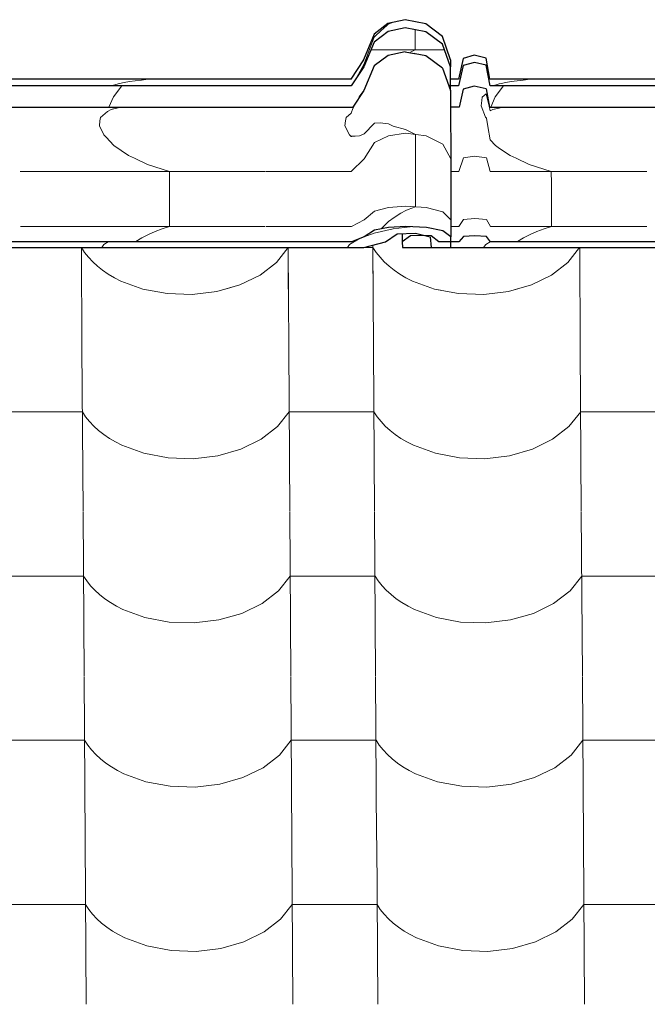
# Model space of a CAD drawing. Header units: millimetres. Extents: x -29001 to 109416, y -1251 to 13451.
# Tile 130 of 163: x -8121 to -7766, y 10428 to 10985. Entities that reach past the tile are written whole.
import ezdxf

# ---------------------------------------------------------------- set-up
doc = ezdxf.new("R2010")
doc.units = ezdxf.units.MM
doc.header["$MEASUREMENT"] = 0
for name, color, linetype in [('POHLED JIŽNÍ_1_Konstrukce - nosné', 7, 'Continuous'), ('POHLED JIŽNÍ_1_Nové_Konstrukce - krov', 7, 'Continuous'), ('POHLED JIŽNÍ_1_Nové_Konstrukce - střechy a skořepiny', 7, 'Continuous'), ('POHLED JIŽNÍ_1_Nové_Výplně - Povrchové', 7, 'Continuous')]:
    doc.layers.add(name, color=color, linetype=linetype)

# ---------------------------------------------------------------- blocks, each defined once
blk = doc.blocks.new('*X1', base_point=(-31394.74, -25864.88))
at = {"layer": 'POHLED JIŽNÍ_1_Nové_Výplně - Povrchové', "color": 21, "linetype": 'Continuous', "lineweight": 20, "true_color": 0xffaaaa}
for p, q in [((-7921.21, 10857.45), (-7920.85, 10799.61)), ((-8086.2, 10856.09), (-8085.85, 10799.61)), ((-8086.18, 10856.09), (-8084.36, 10853.33)), ((-8084.36, 10853.33), (-8082.22, 10850.64)), ((-7975.85, 10847.74), (-7969.27, 10856.09)), ((-7969.24, 10856.09), (-7968.89, 10799.61)), ((-7921.2, 10856.13), (-7926.15, 10856.13)), ((-7921.2, 10856.13), (-7919.36, 10853.33)), ((-7919.36, 10853.33), (-7917.22, 10850.64)), ((-7810.86, 10847.74), (-7804.27, 10856.09)), ((-7804.24, 10856.09), (-7803.89, 10799.61)), ((-8082.22, 10850.64), (-8079.8, 10848.05)), ((-8079.8, 10848.05), (-8077.1, 10845.59)), ((-7985.12, 10840.57), (-7975.85, 10847.74)), ((-7917.22, 10850.64), (-7914.8, 10848.05)), ((-7914.8, 10848.05), (-7912.1, 10845.59)), ((-7820.12, 10840.57), (-7810.86, 10847.74)), ((-8077.1, 10845.59), (-8074.15, 10843.26)), ((-8074.15, 10843.26), (-8070.95, 10841.08)), ((-8070.95, 10841.08), (-8067.52, 10839.06)), ((-7996.56, 10834.98), (-7985.12, 10840.57)), ((-7912.1, 10845.59), (-7909.15, 10843.26)), ((-7909.15, 10843.26), (-7905.95, 10841.08)), ((-7905.95, 10841.08), (-7902.53, 10839.06)), ((-7831.56, 10834.98), (-7820.12, 10840.57)), ((-8067.52, 10839.06), (-8063.89, 10837.21)), ((-8063.89, 10837.21), (-8051.42, 10832.64)), ((-8009.6, 10831.25), (-7996.56, 10834.98)), ((-7902.53, 10839.06), (-7898.89, 10837.21)), ((-7898.89, 10837.21), (-7886.42, 10832.64)), ((-7844.6, 10831.25), (-7831.56, 10834.98)), ((-8051.42, 10832.64), (-8037.74, 10830.05)), ((-8037.74, 10830.05), (-8023.56, 10829.58)), ((-8023.56, 10829.58), (-8009.6, 10831.25)), ((-7886.42, 10832.64), (-7872.75, 10830.05)), ((-7872.75, 10830.05), (-7858.56, 10829.58)), ((-7858.56, 10829.58), (-7844.6, 10831.25)), ((-8085.85, 10799.27), (-8085.27, 10706.6)), ((-7968.88, 10799.27), (-7968.3, 10706.6)), ((-7920.85, 10799.27), (-7920.27, 10706.6)), ((-7803.89, 10799.27), (-7803.31, 10706.6)), ((-8109.64, 10763.12), (-8133.65, 10763.12)), ((-8085.62, 10763.12), (-8109.64, 10763.12)), ((-8085.62, 10763.12), (-8083.78, 10760.33)), ((-7975.27, 10754.73), (-7968.66, 10763.12)), ((-7944.64, 10763.12), (-7968.66, 10763.12)), ((-7920.62, 10763.12), (-7944.64, 10763.12)), ((-7920.62, 10763.12), (-7918.78, 10760.33)), ((-7810.28, 10754.73), (-7803.66, 10763.12)), ((-7779.64, 10763.12), (-7803.66, 10763.12)), ((-7755.63, 10763.12), (-7779.64, 10763.12)), ((-8083.78, 10760.33), (-8081.64, 10757.63)), ((-8081.64, 10757.63), (-8079.22, 10755.04)), ((-7918.78, 10760.33), (-7916.64, 10757.63)), ((-7916.64, 10757.63), (-7914.22, 10755.04)), ((-8079.22, 10755.04), (-8076.52, 10752.58)), ((-8076.52, 10752.58), (-8073.57, 10750.25)), ((-7984.54, 10747.56), (-7975.27, 10754.73)), ((-7914.22, 10755.04), (-7911.52, 10752.58)), ((-7911.52, 10752.58), (-7908.57, 10750.25)), ((-7819.54, 10747.56), (-7810.28, 10754.73)), ((-8073.57, 10750.25), (-8070.37, 10748.07)), ((-8070.37, 10748.07), (-8066.94, 10746.05)), ((-8066.94, 10746.05), (-8063.31, 10744.21)), ((-7995.98, 10741.97), (-7984.54, 10747.56)), ((-7908.57, 10750.25), (-7905.37, 10748.07)), ((-7905.37, 10748.07), (-7901.95, 10746.05)), ((-7901.95, 10746.05), (-7898.31, 10744.21)), ((-7830.98, 10741.97), (-7819.54, 10747.56)), ((-8063.31, 10744.21), (-8050.84, 10739.63)), ((-8009.02, 10738.24), (-7995.98, 10741.97)), ((-7898.31, 10744.21), (-7885.84, 10739.63)), ((-7844.02, 10738.24), (-7830.98, 10741.97)), ((-8050.84, 10739.63), (-8037.16, 10737.05)), ((-8037.16, 10737.05), (-8022.98, 10736.57)), ((-8022.98, 10736.57), (-8009.02, 10738.24)), ((-7885.84, 10739.63), (-7872.16, 10737.05)), ((-7872.16, 10737.05), (-7857.98, 10736.57)), ((-7857.98, 10736.57), (-7844.02, 10738.24)), ((-8085.26, 10706.27), (-8084.69, 10613.59)), ((-7968.3, 10706.27), (-7967.72, 10613.59)), ((-7920.27, 10706.27), (-7919.69, 10613.59)), ((-7803.3, 10706.27), (-7802.73, 10613.59)), ((-8109.06, 10670.11), (-8133.07, 10670.11)), ((-8085.04, 10670.11), (-8109.06, 10670.11)), ((-8085.04, 10670.11), (-8083.2, 10667.32)), ((-7974.69, 10661.72), (-7968.08, 10670.11)), ((-7944.06, 10670.11), (-7968.08, 10670.11)), ((-7920.04, 10670.11), (-7944.06, 10670.11)), ((-7920.04, 10670.11), (-7918.2, 10667.32)), ((-7809.69, 10661.72), (-7803.08, 10670.11)), ((-7779.06, 10670.11), (-7803.08, 10670.11)), ((-7755.04, 10670.11), (-7779.06, 10670.11)), ((-8083.2, 10667.32), (-8081.06, 10664.62)), ((-8081.06, 10664.62), (-8078.64, 10662.03)), ((-8078.64, 10662.03), (-8075.94, 10659.57)), ((-7918.2, 10667.32), (-7916.06, 10664.62)), ((-7916.06, 10664.62), (-7913.64, 10662.03)), ((-7913.64, 10662.03), (-7910.94, 10659.57)), ((-8075.94, 10659.57), (-8072.98, 10657.24)), ((-8072.98, 10657.24), (-8069.79, 10655.06)), ((-7983.96, 10654.55), (-7974.69, 10661.72)), ((-7910.94, 10659.57), (-7907.99, 10657.24)), ((-7907.99, 10657.24), (-7904.79, 10655.06)), ((-7818.96, 10654.55), (-7809.69, 10661.72)), ((-8069.79, 10655.06), (-8066.36, 10653.04)), ((-8066.36, 10653.04), (-8062.73, 10651.2)), ((-8062.73, 10651.2), (-8050.26, 10646.62)), ((-7995.4, 10648.96), (-7983.96, 10654.55)), ((-7904.79, 10655.06), (-7901.36, 10653.04)), ((-7901.36, 10653.04), (-7897.73, 10651.2)), ((-7897.73, 10651.2), (-7885.26, 10646.62)), ((-7830.4, 10648.96), (-7818.96, 10654.55)), ((-8050.26, 10646.62), (-8036.58, 10644.04)), ((-8022.4, 10643.57), (-8008.43, 10645.24)), ((-8008.43, 10645.24), (-7995.4, 10648.96)), ((-7885.26, 10646.62), (-7871.58, 10644.04)), ((-7857.4, 10643.57), (-7843.44, 10645.24)), ((-7843.44, 10645.24), (-7830.4, 10648.96)), ((-8036.58, 10644.04), (-8022.4, 10643.57)), ((-7871.58, 10644.04), (-7857.4, 10643.57)), ((-8084.68, 10613.26), (-8084.1, 10520.58)), ((-7967.72, 10613.26), (-7967.14, 10520.58)), ((-7919.69, 10613.26), (-7919.11, 10520.58)), ((-7802.72, 10613.26), (-7802.14, 10520.58)), ((-8108.47, 10577.1), (-8132.49, 10577.1)), ((-8084.46, 10577.1), (-8108.47, 10577.1)), ((-8084.46, 10577.1), (-8082.62, 10574.31)), ((-8082.62, 10574.31), (-8080.48, 10571.61)), ((-7974.11, 10568.71), (-7967.49, 10577.1)), ((-7943.48, 10577.1), (-7967.49, 10577.1)), ((-7919.46, 10577.1), (-7943.48, 10577.1)), ((-7919.46, 10577.1), (-7917.62, 10574.31)), ((-7917.62, 10574.31), (-7915.48, 10571.61)), ((-7809.11, 10568.71), (-7802.5, 10577.1)), ((-7778.48, 10577.1), (-7802.5, 10577.1)), ((-7754.46, 10577.1), (-7778.48, 10577.1)), ((-8080.48, 10571.61), (-8078.05, 10569.02)), ((-8078.05, 10569.02), (-8075.36, 10566.56)), ((-7983.37, 10561.54), (-7974.11, 10568.71)), ((-7915.48, 10571.61), (-7913.06, 10569.02)), ((-7913.06, 10569.02), (-7910.36, 10566.56)), ((-7818.38, 10561.54), (-7809.11, 10568.71)), ((-8075.36, 10566.56), (-8072.4, 10564.23)), ((-8072.4, 10564.23), (-8069.2, 10562.05)), ((-8069.2, 10562.05), (-8065.78, 10560.04)), ((-7994.82, 10555.95), (-7983.37, 10561.54)), ((-7910.36, 10566.56), (-7907.4, 10564.23)), ((-7907.4, 10564.23), (-7904.21, 10562.05)), ((-7904.21, 10562.05), (-7900.78, 10560.04)), ((-7829.82, 10555.95), (-7818.38, 10561.54)), ((-8065.78, 10560.04), (-8062.15, 10558.19)), ((-8062.15, 10558.19), (-8049.67, 10553.61)), ((-8007.85, 10552.23), (-7994.82, 10555.95)), ((-7900.78, 10560.04), (-7897.15, 10558.19)), ((-7897.15, 10558.19), (-7884.68, 10553.61)), ((-7842.86, 10552.23), (-7829.82, 10555.95)), ((-8049.67, 10553.61), (-8036, 10551.03)), ((-8036, 10551.03), (-8021.82, 10550.56)), ((-8021.82, 10550.56), (-8007.85, 10552.23)), ((-7884.68, 10553.61), (-7871, 10551.03)), ((-7871, 10551.03), (-7856.82, 10550.56)), ((-7856.82, 10550.56), (-7842.86, 10552.23)), ((-8084.1, 10520.25), (-8083.52, 10427.57)), ((-7967.14, 10520.25), (-7966.56, 10427.57)), ((-7919.1, 10520.25), (-7918.52, 10427.57)), ((-7802.14, 10520.25), (-7801.56, 10427.57)), ((-8107.89, 10484.09), (-8131.91, 10484.09)), ((-8083.88, 10484.09), (-8107.89, 10484.09)), ((-8083.88, 10484.09), (-8082.03, 10481.3)), ((-7973.53, 10475.7), (-7966.91, 10484.09)), ((-7942.9, 10484.09), (-7966.91, 10484.09)), ((-7918.88, 10484.09), (-7942.9, 10484.09)), ((-7918.88, 10484.09), (-7917.04, 10481.3)), ((-7808.53, 10475.7), (-7801.92, 10484.09)), ((-7777.9, 10484.09), (-7801.92, 10484.09)), ((-7753.88, 10484.09), (-7777.9, 10484.09)), ((-8082.03, 10481.3), (-8079.9, 10478.6)), ((-8079.9, 10478.6), (-8077.47, 10476.01)), ((-7917.04, 10481.3), (-7914.9, 10478.6)), ((-7914.9, 10478.6), (-7912.47, 10476.01)), ((-8077.47, 10476.01), (-8074.78, 10473.55)), ((-8074.78, 10473.55), (-8071.82, 10471.22)), ((-7982.79, 10468.53), (-7973.53, 10475.7)), ((-7912.47, 10476.01), (-7909.78, 10473.55)), ((-7909.78, 10473.55), (-7906.82, 10471.22)), ((-7817.8, 10468.53), (-7808.53, 10475.7)), ((-8071.82, 10471.22), (-8068.62, 10469.04)), ((-8068.62, 10469.04), (-8065.2, 10467.03)), ((-8065.2, 10467.03), (-8061.56, 10465.18)), ((-7994.24, 10462.94), (-7982.79, 10468.53)), ((-7906.82, 10471.22), (-7903.63, 10469.04)), ((-7903.63, 10469.04), (-7900.2, 10467.03)), ((-7900.2, 10467.03), (-7896.57, 10465.18)), ((-7829.24, 10462.94), (-7817.8, 10468.53)), ((-8061.56, 10465.18), (-8049.09, 10460.61)), ((-8007.27, 10459.22), (-7994.24, 10462.94)), ((-7896.57, 10465.18), (-7884.1, 10460.61)), ((-7842.27, 10459.22), (-7829.24, 10462.94)), ((-8049.09, 10460.61), (-8035.42, 10458.02)), ((-8035.42, 10458.02), (-8021.24, 10457.55)), ((-8021.24, 10457.55), (-8007.27, 10459.22)), ((-7884.1, 10460.61), (-7870.42, 10458.02)), ((-7870.42, 10458.02), (-7856.24, 10457.55)), ((-7856.24, 10457.55), (-7842.27, 10459.22))]:
    blk.add_line(p, q, dxfattribs=at)
blk = doc.blocks.new('*X2', base_point=(-31394.74, -25864.88))
at = {"layer": 'POHLED JIŽNÍ_1_Nové_Konstrukce - střechy a skořepiny', "color": 21, "linetype": 'Continuous', "lineweight": 20, "true_color": 0xffaaaa}
for p, q in [((-7921.21, 10857.45), (-7921.01, 10825.2)), ((-8086.2, 10856.09), (-8086.06, 10832.71)), ((-8086.18, 10856.09), (-8084.36, 10853.33)), ((-8084.36, 10853.33), (-8082.22, 10850.64)), ((-7975.85, 10847.74), (-7969.27, 10856.09)), ((-7969.24, 10856.09), (-7969.09, 10832.54)), ((-7921.2, 10856.13), (-7926.15, 10856.13)), ((-7921.2, 10856.13), (-7919.36, 10853.33)), ((-7919.36, 10853.33), (-7917.22, 10850.64)), ((-7810.86, 10847.74), (-7804.27, 10856.09)), ((-7804.24, 10856.09), (-7804.09, 10832.29)), ((-8082.22, 10850.64), (-8079.8, 10848.05)), ((-8079.8, 10848.05), (-8077.1, 10845.59)), ((-7985.12, 10840.57), (-7975.85, 10847.74)), ((-7917.22, 10850.64), (-7914.8, 10848.05)), ((-7914.8, 10848.05), (-7912.1, 10845.59)), ((-7820.12, 10840.57), (-7810.86, 10847.74)), ((-8077.1, 10845.59), (-8074.15, 10843.26)), ((-8074.15, 10843.26), (-8070.95, 10841.08)), ((-8070.95, 10841.08), (-8067.52, 10839.06)), ((-7996.56, 10834.98), (-7985.12, 10840.57)), ((-7912.1, 10845.59), (-7909.15, 10843.26)), ((-7909.15, 10843.26), (-7905.95, 10841.08)), ((-7905.95, 10841.08), (-7902.53, 10839.06)), ((-7831.56, 10834.98), (-7820.12, 10840.57)), ((-8067.52, 10839.06), (-8063.89, 10837.21)), ((-8063.89, 10837.21), (-8051.47, 10832.66)), ((-8004.92, 10832.59), (-7996.56, 10834.98)), ((-7902.53, 10839.06), (-7898.89, 10837.21)), ((-7898.89, 10837.21), (-7886.42, 10832.64)), ((-7840.79, 10832.34), (-7831.56, 10834.98)), ((-7886.42, 10832.64), (-7882.94, 10831.98))]:
    blk.add_line(p, q, dxfattribs=at)

msp = doc.modelspace()

# ---------------------------------------------------------------- linework, layer by layer
at = {"layer": 'POHLED JIŽNÍ_1_Nové_Konstrukce - krov', "color": 1, "linetype": 'Continuous', "lineweight": 25}
for p, q in [((-7912.74, 10983.03), (-7920.61, 10976.93)), ((-7903.02, 10985.2), (-7912.74, 10983.03)), ((-7902.89, 10980.54), (-7912.61, 10978.44)), ((-7891.3, 10982.9), (-7902.95, 10985.2)), ((-7891.23, 10978.31), (-7902.89, 10980.54)), ((-7881.91, 10975.64), (-7891.3, 10982.9)), ((-7920.61, 10976.93), (-7926.48, 10962.56)), ((-7912.61, 10978.44), (-7920.49, 10972.52)), ((-7881.85, 10971.28), (-7891.23, 10978.31)), ((-7877.37, 10962.56), (-7881.91, 10975.64)), ((-7920.49, 10972.52), (-7926.37, 10958.59)), ((-7877.32, 10958.59), (-7881.85, 10971.28)), ((-7912.62, 10964.91), (-7920.5, 10959)), ((-7902.89, 10967.02), (-7912.62, 10964.91)), ((-7902.89, 10967.02), (-7897.83, 10966.05)), ((-7897.25, 10965.94), (-7897.83, 10966.05)), ((-7897.41, 10966.08), (-7897.25, 10965.94)), ((-7891.24, 10964.79), (-7897.25, 10965.94)), ((-7881.86, 10957.75), (-7891.24, 10964.79)), ((-7870.19, 10963.3), (-7872.86, 10951.44)), ((-7863.96, 10965.04), (-7870.19, 10963.3)), ((-7857.18, 10963.47), (-7863.9, 10965.04)), ((-7854.99, 10951.44), (-7857.18, 10963.47)), ((-7926.48, 10962.56), (-7933.69, 10951.44)), ((-7926.37, 10958.59), (-7933.59, 10947.81)), ((-7920.5, 10959), (-7926.38, 10945.07)), ((-7881.86, 10957.75), (-7877.33, 10945.07)), ((-7877.37, 10962.56), (-7877.32, 10958.59)), ((-7877.33, 10947.81), (-7877.32, 10958.59)), ((-7870.08, 10959.31), (-7872.76, 10947.81)), ((-7863.84, 10961), (-7870.08, 10959.31)), ((-7857.12, 10959.47), (-7863.84, 10961)), ((-7854.94, 10947.81), (-7857.12, 10959.47)), ((-7939.18, 10951.44), (-8204.75, 10951.44)), ((-7939.13, 10947.81), (-8204.7, 10947.81)), ((-7933.64, 10951.44), (-7939.18, 10951.44)), ((-7933.59, 10947.81), (-7939.13, 10947.81)), ((-7872.76, 10947.81), (-7878.31, 10947.81)), ((-7877.33, 10945.07), (-7877.33, 10947.81)), ((-7872.81, 10951.44), (-7877.32, 10951.44)), ((-7863.85, 10947.48), (-7870.09, 10945.79)), ((-7857.13, 10945.95), (-7863.85, 10947.48)), ((-7849.75, 10951.44), (-7854.99, 10951.44)), ((-7849.7, 10947.81), (-7854.94, 10947.81)), ((-7584.18, 10951.44), (-7849.75, 10951.44)), ((-7584.13, 10947.81), (-7849.7, 10947.81)), ((-7926.38, 10945.07), (-7932.64, 10935.71)), ((-7877.33, 10945.07), (-7877.28, 10938.09)), ((-7870.09, 10945.79), (-7872.43, 10935.71)), ((-7857.13, 10945.95), (-7855.22, 10935.71)), ((-8210.21, 10935.71), (-7932.64, 10935.71)), ((-7877.28, 10938.09), (-7877.24, 10927.87)), ((-7872.43, 10935.71), (-7877.27, 10935.71)), ((-7855.22, 10935.71), (-7577.65, 10935.71)), ((-7877.24, 10927.87), (-7877.2, 10914.75)), ((-7877.2, 10914.75), (-7877.17, 10899.1)), ((-7877.17, 10899.1), (-7877.14, 10881.41)), ((-7877.14, 10881.41), (-7877.13, 10862.22)), ((-7920.27, 10865.95), (-7926.17, 10862.22)), ((-7912.39, 10867.54), (-7920.27, 10865.95)), ((-7914.16, 10859.33), (-7907.51, 10864)), ((-7902.65, 10868.1), (-7912.39, 10867.54)), ((-7907.51, 10864), (-7897.2, 10864.23)), ((-7904.7, 10864.06), (-7904.7, 10859.33)), ((-7899.94, 10862.76), (-7904.7, 10859.33)), ((-7891, 10867.5), (-7902.65, 10868.1)), ((-7893.9, 10863.02), (-7899.94, 10862.76)), ((-7897.2, 10864.23), (-7891.76, 10862.92)), ((-7888.34, 10862.76), (-7893.9, 10863.02)), ((-7891.76, 10862.92), (-7888.86, 10862.22)), ((-7881.63, 10865.62), (-7891, 10867.5)), ((-7883.98, 10859.33), (-7888.34, 10862.76)), ((-7877.13, 10862.22), (-7881.63, 10865.62)), ((-7863.65, 10862.87), (-7869.89, 10862.41)), ((-7856.92, 10862.46), (-7863.65, 10862.87)), ((-7938.96, 10859.33), (-8204.53, 10859.33)), ((-7933.42, 10859.33), (-7938.96, 10859.33)), ((-7926.17, 10862.22), (-7933.42, 10859.33)), ((-7926.28, 10856.09), (-7914.16, 10859.33)), ((-7904.7, 10859.33), (-7904.58, 10856.09)), ((-7888.86, 10862.22), (-7888.35, 10856.09)), ((-7878.81, 10859.33), (-7883.98, 10859.33)), ((-7872.58, 10859.33), (-7878.81, 10859.33)), ((-7877.18, 10856.09), (-7877.15, 10859.33)), ((-7877.15, 10859.33), (-7877.13, 10862.22)), ((-7869.89, 10862.41), (-7872.58, 10859.33)), ((-7854.76, 10859.33), (-7856.92, 10862.46)), ((-7849.53, 10859.33), (-7854.76, 10859.33)), ((-7583.96, 10859.33), (-7849.53, 10859.33)), ((-8217.43, 10856.09), (-7926.28, 10856.09)), ((-7904.58, 10856.09), (-7889.64, 10856.09)), ((-7889.64, 10856.09), (-7888.35, 10856.09)), ((-7888.35, 10856.09), (-7877.18, 10856.09)), ((-7877.18, 10856.09), (-7862.43, 10856.09)), ((-7862.43, 10856.09), (-7571.29, 10856.09))]:
    msp.add_line(p, q, dxfattribs=at)
at = {"layer": 'POHLED JIŽNÍ_1_Nové_Konstrukce - krov', "color": 21, "linetype": 'Continuous', "lineweight": 20, "true_color": 0xffaaaa}
for p, q in [((-7912.7, 10983.03), (-7920.57, 10976.93)), ((-7913.19, 10982.11), (-7916.66, 10978.88)), ((-7912.67, 10982.59), (-7913.19, 10982.11)), ((-7902.97, 10985.2), (-7912.7, 10983.03)), ((-7909.52, 10983.72), (-7912.67, 10982.59)), ((-7909.44, 10983.75), (-7909.52, 10983.72)), ((-7905.66, 10984.6), (-7909.44, 10983.75)), ((-7902.96, 10985.2), (-7905.66, 10984.6)), ((-7920.57, 10976.93), (-7926.44, 10962.56)), ((-7920.57, 10976.93), (-7926.44, 10962.56)), ((-7920.53, 10975.21), (-7922.92, 10968.92)), ((-7920.53, 10975.21), (-7922.92, 10968.92)), ((-7919.91, 10975.8), (-7920.53, 10975.21)), ((-7916.66, 10978.88), (-7919.91, 10975.8)), ((-7897.38, 10979.49), (-7897.39, 10968.08)), ((-7922.92, 10968.92), (-7925.68, 10961.67)), ((-7922.92, 10968.92), (-7925.68, 10961.67)), ((-7880.71, 10968.08), (-7922.36, 10968.08)), ((-7900.39, 10966.54), (-7897.39, 10968.08)), ((-7870.15, 10963.3), (-7872.82, 10951.44)), ((-7870.15, 10963.3), (-7872.82, 10951.44)), ((-7863.92, 10965.04), (-7870.15, 10963.3)), ((-7926.44, 10962.56), (-7933.66, 10951.44)), ((-7926.44, 10962.56), (-7933.66, 10951.44)), ((-7926.38, 10959.77), (-7930.35, 10952.65)), ((-7926.38, 10959.77), (-7930.35, 10952.65)), ((-7925.68, 10961.67), (-7926.38, 10959.77)), ((-7925.68, 10961.67), (-7926.38, 10959.77)), ((-8064.69, 10949.08), (-8069.35, 10947.81)), ((-8068.01, 10941.56), (-8063.3, 10947.81)), ((-8061.93, 10949.62), (-8064.69, 10949.08)), ((-8058.92, 10950.12), (-8061.93, 10949.62)), ((-8055.67, 10950.6), (-8058.92, 10950.12)), ((-8052.2, 10951.03), (-8055.67, 10950.6)), ((-8048.53, 10951.43), (-8052.2, 10951.03)), ((-8048.44, 10951.44), (-8048.53, 10951.43)), ((-7849.72, 10948.8), (-7853.35, 10947.81)), ((-7852.02, 10941.56), (-7847.3, 10947.81)), ((-7848.69, 10949.08), (-7849.72, 10948.8)), ((-7845.93, 10949.62), (-7848.69, 10949.08)), ((-7842.92, 10950.12), (-7845.93, 10949.62)), ((-7839.67, 10950.6), (-7842.92, 10950.12)), ((-7836.2, 10951.03), (-7839.67, 10950.6)), ((-7832.53, 10951.43), (-7836.2, 10951.03)), ((-7832.44, 10951.44), (-7832.53, 10951.43)), ((-8070.6, 10935.71), (-8068.01, 10941.56)), ((-7929.57, 10940.31), (-7929.01, 10941.56)), ((-7929.57, 10940.31), (-7929.01, 10941.56)), ((-7929.01, 10941.56), (-7926.37, 10945.07)), ((-7929.01, 10941.56), (-7926.46, 10944.94)), ((-7859.34, 10941.37), (-7859.66, 10939.46)), ((-7857.11, 10943.16), (-7859.34, 10941.37)), ((-7855.5, 10936.24), (-7857.11, 10943.16)), ((-7854.6, 10935.71), (-7852.02, 10941.56)), ((-8064.69, 10935.41), (-8069.36, 10934.29)), ((-8064.69, 10935.41), (-8068.7, 10934.44)), ((-8062.91, 10935.71), (-8064.69, 10935.41)), ((-8062.91, 10935.71), (-8064.69, 10935.41)), ((-7930.36, 10939.13), (-7932.5, 10934.88)), ((-7930.36, 10939.13), (-7932.5, 10934.88)), ((-7859.66, 10939.46), (-7860.01, 10936.42)), ((-7860.01, 10936.42), (-7857.49, 10930.02)), ((-7854.94, 10933.53), (-7855.5, 10936.24)), ((-7849.72, 10935.16), (-7853.36, 10934.29)), ((-7849.72, 10935.16), (-7852.7, 10934.44)), ((-7848.69, 10935.41), (-7849.72, 10935.16)), ((-7848.69, 10935.41), (-7849.72, 10935.16)), ((-7846.91, 10935.71), (-7848.69, 10935.41)), ((-7846.91, 10935.71), (-7848.69, 10935.41)), ((-8075.35, 10929.74), (-8075.68, 10927.97)), ((-8071.5, 10933.27), (-8075.35, 10929.74)), ((-8069.36, 10934.29), (-8071.5, 10933.27)), ((-7936.35, 10929.74), (-7936.68, 10927.97)), ((-7936.35, 10929.74), (-7936.68, 10927.97)), ((-7933.59, 10932.27), (-7936.35, 10929.74)), ((-7933.59, 10932.27), (-7936.35, 10929.74)), ((-7932.5, 10934.88), (-7933.59, 10932.27)), ((-7932.5, 10934.88), (-7933.59, 10932.27)), ((-7857.49, 10930.02), (-7857.04, 10929.48)), ((-7853.36, 10934.29), (-7854.94, 10933.53)), ((-8075.68, 10927.97), (-8076.03, 10925.18)), ((-8076.03, 10925.18), (-8073.51, 10919.9)), ((-7936.68, 10927.97), (-7937.03, 10925.18)), ((-7936.68, 10927.97), (-7937.03, 10925.18)), ((-7937.03, 10925.18), (-7934.51, 10919.9)), ((-7937.03, 10925.18), (-7934.51, 10919.9)), ((-7926.26, 10920.57), (-7920.51, 10926.48)), ((-7926.26, 10920.57), (-7920.51, 10926.48)), ((-7920.51, 10926.48), (-7920.36, 10926.67)), ((-7920.51, 10926.48), (-7920.36, 10926.67)), ((-7920.36, 10926.67), (-7917.07, 10926.74)), ((-7917.07, 10926.74), (-7912.47, 10926.26)), ((-7912.47, 10926.26), (-7909.76, 10924.9)), ((-7909.76, 10924.9), (-7902.72, 10923.1)), ((-7857.04, 10929.48), (-7856.17, 10924.69)), ((-7856.17, 10924.69), (-7854.86, 10917.22)), ((-8073.51, 10919.9), (-8072.18, 10918.73)), ((-8072.18, 10918.73), (-8067.92, 10913.88)), ((-7934.51, 10919.9), (-7933.52, 10919.03)), ((-7934.51, 10919.9), (-7933.52, 10919.03)), ((-7933.52, 10919.03), (-7928.91, 10919.36)), ((-7933.52, 10919.03), (-7933.18, 10919.15)), ((-7933.18, 10919.15), (-7928.91, 10919.36)), ((-7928.91, 10919.36), (-7926.26, 10920.57)), ((-7928.91, 10919.36), (-7926.26, 10920.57)), ((-7912.45, 10919.48), (-7920.33, 10915.59)), ((-7902.72, 10920.87), (-7912.45, 10919.48)), ((-7902.72, 10923.1), (-7897.22, 10920.17)), ((-7891.07, 10919.4), (-7902.72, 10920.87)), ((-7897.2, 10911.51), (-7897.22, 10920.17)), ((-7881.7, 10914.77), (-7891.07, 10919.4)), ((-8067.92, 10913.88), (-8059.55, 10908.3)), ((-7920.33, 10915.59), (-7926.23, 10906.42)), ((-7920.33, 10915.59), (-7926.23, 10906.42)), ((-7877.18, 10906.42), (-7881.7, 10914.77)), ((-7854.86, 10917.22), (-7851.92, 10913.88)), ((-7851.92, 10913.88), (-7849.61, 10912.34)), ((-8059.55, 10908.3), (-8056.12, 10906.85)), ((-7897.19, 10900.69), (-7897.2, 10911.51)), ((-7863.7, 10908), (-7869.94, 10906.89)), ((-7856.98, 10906.99), (-7863.7, 10908)), ((-7849.61, 10912.34), (-7843.55, 10908.3)), ((-7843.55, 10908.3), (-7840.12, 10906.85)), ((-8056.12, 10906.85), (-8048.82, 10903.17)), ((-8048.82, 10903.17), (-8036.28, 10899.31)), ((-7926.23, 10906.42), (-7933.47, 10899.31)), ((-7926.23, 10906.42), (-7933.47, 10899.31)), ((-7869.94, 10906.89), (-7872.63, 10899.31)), ((-7869.94, 10906.89), (-7872.63, 10899.31)), ((-7854.82, 10899.31), (-7856.98, 10906.99)), ((-7840.12, 10906.85), (-7832.82, 10903.17)), ((-7832.82, 10903.17), (-7820.28, 10899.31)), ((-7982.25, 10899.31), (-8120.75, 10899.31)), ((-8036.27, 10892.7), (-8036.28, 10899.31)), ((-7939.01, 10899.31), (-7981.75, 10899.31)), ((-7933.47, 10899.31), (-7939.01, 10899.31)), ((-7933.47, 10899.31), (-7938.49, 10899.31)), ((-7897.17, 10890.56), (-7897.19, 10900.69)), ((-7872.63, 10899.31), (-7877.17, 10899.31)), ((-7872.63, 10899.31), (-7877.17, 10899.31)), ((-7849.58, 10899.31), (-7854.82, 10899.31)), ((-7766.25, 10899.31), (-7849.58, 10899.31)), ((-7820.27, 10892.7), (-7820.28, 10899.31)), ((-8036.26, 10884.44), (-8036.27, 10892.7)), ((-7897.16, 10879.19), (-7897.17, 10890.56)), ((-7820.26, 10884.44), (-7820.27, 10892.7)), ((-8036.25, 10876.69), (-8036.26, 10884.44)), ((-7902.66, 10879.56), (-7912.4, 10878.82)), ((-7891.01, 10878.77), (-7902.66, 10879.56)), ((-7820.25, 10876.69), (-7820.26, 10884.44)), ((-8036.24, 10868.01), (-8036.25, 10876.69)), ((-7920.28, 10876.73), (-7926.18, 10871.82)), ((-7920.28, 10876.73), (-7926.18, 10871.82)), ((-7912.4, 10878.82), (-7920.28, 10876.73)), ((-7905.36, 10875.68), (-7909.23, 10873.17)), ((-7902.66, 10877.2), (-7905.36, 10875.68)), ((-7901.33, 10877.77), (-7902.66, 10877.2)), ((-7897.16, 10879.19), (-7901.33, 10877.77)), ((-7881.64, 10876.29), (-7891.01, 10878.77)), ((-7877.13, 10871.82), (-7881.64, 10876.29)), ((-7820.24, 10868.01), (-7820.25, 10876.69)), ((-7926.18, 10871.82), (-7933.43, 10868.01)), ((-7926.18, 10871.82), (-7933.43, 10868.01)), ((-7912.91, 10870.37), (-7916.39, 10866.94)), ((-7912.39, 10870.83), (-7912.91, 10870.37)), ((-7909.23, 10873.17), (-7912.39, 10870.83)), ((-7869.9, 10872.07), (-7872.59, 10868.01)), ((-7869.9, 10872.07), (-7872.59, 10868.01)), ((-7863.65, 10872.67), (-7869.9, 10872.07)), ((-7856.93, 10872.13), (-7863.65, 10872.67)), ((-7854.77, 10868.01), (-7856.93, 10872.13)), ((-7982.2, 10868.01), (-8120.7, 10868.01)), ((-8048.3, 10863.5), (-8051.98, 10861.6)), ((-8044.44, 10865.21), (-8048.3, 10863.5)), ((-8040.41, 10866.72), (-8044.44, 10865.21)), ((-8036.24, 10868.01), (-8040.41, 10866.72)), ((-7938.97, 10868.01), (-7981.7, 10868.01)), ((-7938.97, 10868.01), (-7940.16, 10868.01)), ((-7933.43, 10868.01), (-7938.97, 10868.01)), ((-7933.43, 10868.01), (-7938.97, 10868.01)), ((-7926.26, 10862.19), (-7920.44, 10864.25)), ((-7926.26, 10862.19), (-7920.44, 10864.25)), ((-7920.44, 10864.25), (-7909.7, 10866.66)), ((-7920.44, 10864.25), (-7909.7, 10866.66)), ((-7916.39, 10866.94), (-7916.63, 10866.69)), ((-7909.7, 10866.66), (-7900.14, 10867.97)), ((-7909.7, 10866.66), (-7900.14, 10867.97)), ((-7872.59, 10868.01), (-7877.13, 10868.01)), ((-7872.59, 10868.01), (-7877.13, 10868.01)), ((-7849.54, 10868.01), (-7854.77, 10868.01)), ((-7766.2, 10868.01), (-7849.54, 10868.01)), ((-7832.3, 10863.5), (-7835.98, 10861.6)), ((-7828.44, 10865.21), (-7832.3, 10863.5)), ((-7824.41, 10866.72), (-7828.44, 10865.21)), ((-7820.24, 10868.01), (-7824.41, 10866.72)), ((-8074.68, 10856.09), (-8073.42, 10857.9)), ((-8074.68, 10856.09), (-8073.42, 10857.9)), ((-8073.42, 10857.9), (-8071.04, 10859.33)), ((-8073.42, 10857.9), (-8071.04, 10859.33)), ((-8055.46, 10859.5), (-8055.7, 10859.33)), ((-8051.98, 10861.6), (-8055.46, 10859.5)), ((-7935.68, 10856.09), (-7934.42, 10857.9)), ((-7935.68, 10856.09), (-7934.42, 10857.9)), ((-7934.42, 10857.9), (-7929.37, 10860.95)), ((-7934.42, 10857.9), (-7929.37, 10860.95)), ((-7858.68, 10856.09), (-7857.42, 10857.9)), ((-7858.68, 10856.09), (-7857.42, 10857.9)), ((-7857.42, 10857.9), (-7854.85, 10859.45)), ((-7857.42, 10857.9), (-7854.85, 10859.45)), ((-7839.46, 10859.5), (-7839.7, 10859.33)), ((-7835.98, 10861.6), (-7839.46, 10859.5))]:
    msp.add_line(p, q, dxfattribs=at)
msp.add_point((-7933.18, 10919.15), dxfattribs=at)

# ---------------------------------------------------------------- block references
at = {"layer": 'POHLED JIŽNÍ_1_Konstrukce - nosné', "color": 9, "linetype": 'Continuous', "lineweight": 13}
for name in ['*X1', '*X2']:
    msp.add_blockref(name, (-31394.74, -25864.88), dxfattribs=at)

doc.saveas('drawing.dxf')
